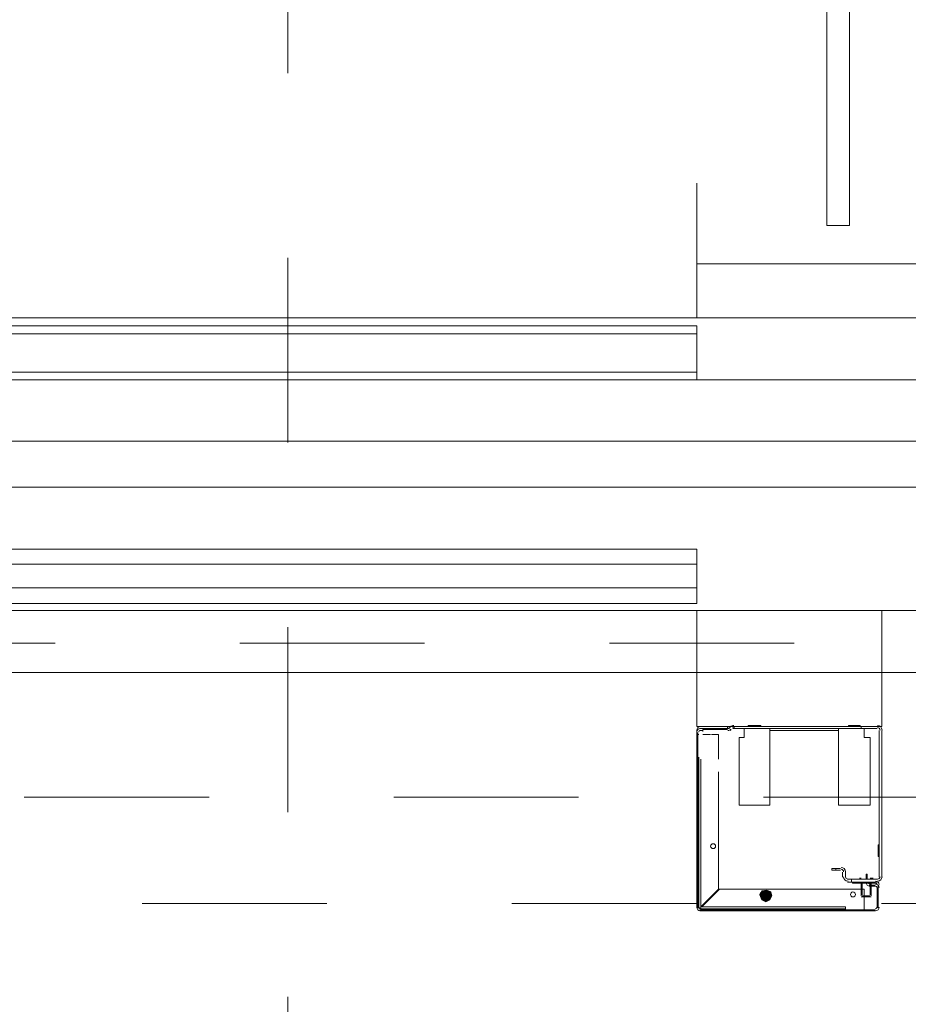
# Model space of a CAD drawing. Header units: millimetres. Extents: x 204754 to 495640, y -178579 to -98814.
# Tile 95 of 179: x 264511 to 265088, y -126434 to -125794. Entities that reach past the tile are written whole.
import ezdxf

# ---------------------------------------------------------------- set-up
doc = ezdxf.new("R2010")
doc.units = ezdxf.units.MM
doc.header["$MEASUREMENT"] = 0
doc.linetypes.add('Przerywana', pattern=[240, 120, -120])
doc.layers.get('0').update_dxf_attribs({"color": 252, "lineweight": 5})
for name, color, linetype, lineweight in [('840-G Znaczniki ogólne_Nr_pióra__3', 252, 'Continuous', 5), ('Nowe_820-G Rysunki Obrazki_Nr_pióra__1', 252, 'Continuous', 5), ('Nowe_820-G Rysunki Obrazki_Nr_pióra__161', 252, 'Continuous', 5), ('Nowe_Nowe_220(1)-A Ściany zewnętrzne_Nr_pióra__1', 252, 'Continuous', 5), ('Nowe_Nowe_220(1)-A Ściany zewnętrzne_Nr_pióra__103', 252, 'Continuous', 5)]:
    doc.layers.add(name, color=color, linetype=linetype, lineweight=lineweight)

# ---------------------------------------------------------------- blocks, each defined once
blk = doc.blocks.new('podkład 20251118')
at = {"layer": 'Nowe_820-G Rysunki Obrazki_Nr_pióra__1', "linetype": 'Continuous', "lineweight": 5}
for points in [[(264992.68, -126360.42), (264991.4, -126362.98), (264995.24, -126363.62)], [(264991.4, -126362.98), (264992.68, -126366.18), (264995.24, -126363.62)], [(264995.88, -126359.78), (264992.68, -126360.42), (264995.24, -126363.62)], [(264998.44, -126361.06), (264995.88, -126359.78), (264995.24, -126363.62)], [(264995.24, -126363.62), (264999.08, -126363.62), (264998.44, -126361.06)], [(264995.24, -126363.62), (264992.68, -126366.18), (264995.24, -126367.46)], [(264997.8, -126366.18), (264999.08, -126363.62), (264995.24, -126363.62)], [(264995.24, -126367.46), (264997.8, -126366.18), (264995.24, -126363.62)]]:
    blk.add_hatch(color=252, dxfattribs=at).paths.add_polyline_path(points)
at = {"layer": '840-G Znaczniki ogólne_Nr_pióra__3', "color": 252, "linetype": 'Przerywana', "lineweight": 5}
blk.add_line((264684.86, -121149.13), (264684.86, -142839.1), dxfattribs=at)
at = {"layer": 'Nowe_820-G Rysunki Obrazki_Nr_pióra__161', "color": 252, "linetype": 'Continuous', "lineweight": 5}
for p, q in [((265034.89, -125928.1), (265034.89, -124578.04)), ((265034.89, -125928.1), (265034.89, -124578.04)), ((265049.6, -124578.04), (265049.6, -125928.1)), ((265049.6, -124578.04), (265049.6, -125928.1)), ((265049.6, -125928.1), (265049.6, -124578.04)), ((265049.6, -124578.04), (265049.6, -125928.1)), ((265049.6, -124578.04), (265049.6, -125928.1)), ((265049.6, -125928.1), (265049.6, -124578.04)), ((264950.47, -125953.04), (264950.47, -125900.6)), ((265049.6, -125928.1), (265034.89, -125928.1)), ((265049.6, -125928.1), (265034.89, -125928.1)), ((265155.12, -125953.04), (264950.47, -125953.04)), ((264950.47, -125953.04), (264950.47, -125988.21)), ((264005.24, -125988.21), (265437.8, -125988.21)), ((264950.47, -125993.33), (264500.24, -125993.33)), ((264500.24, -125998.44), (264950.47, -125998.44)), ((264950.47, -126028.5), (264950.47, -125993.33)), ((264500.24, -126023.39), (264950.47, -126023.39)), ((264005.24, -126028.5), (265437.8, -126028.5)), ((264500.24, -126028.5), (264950.47, -126028.5)), ((265437.8, -126068.15), (264005.24, -126068.15)), ((263909.95, -126098.21), (265439.08, -126098.21)), ((264950.47, -126138.5), (264500.24, -126138.5)), ((264950.47, -126173.68), (264950.47, -126138.5)), ((264500.24, -126148.1), (264950.47, -126148.1)), ((264500.24, -126163.44), (264950.47, -126163.44)), ((264500.24, -126173.68), (264950.47, -126173.68)), ((265439.08, -126178.15), (263909.95, -126178.15)), ((264950.47, -126178.15), (265070.7, -126178.15)), ((264950.47, -126253.62), (264950.47, -126178.15)), ((265070.7, -126178.15), (265070.7, -126253.62)), ((263870.3, -126218.44), (265470.41, -126218.44)), ((264050.01, -126218.44), (264950.47, -126218.44)), ((265070.7, -126253.62), (264950.47, -126253.62)), ((264952.39, -126253.62), (264970.3, -126253.62)), ((264970.3, -126253.62), (264970.3, -126254.9)), ((264971.58, -126254.26), (264970.94, -126254.9)), ((264972.22, -126253.62), (264972.22, -126254.26)), ((264974.13, -126253.62), (264972.22, -126253.62)), ((264974.77, -126253.62), (264974.13, -126253.62)), ((264974.77, -126253.62), (264974.77, -126254.9)), ((264987.56, -126253.62), (264974.77, -126253.62)), ((264992.04, -126252.98), (264983.73, -126252.98)), ((264983.73, -126252.98), (264983.73, -126253.62)), ((264983.73, -126253.62), (264992.04, -126253.62)), ((265057.27, -126253.62), (264987.56, -126253.62)), ((264992.04, -126253.62), (264992.04, -126252.98)), ((265056.63, -126252.98), (265048.96, -126252.98)), ((265048.96, -126252.98), (265048.96, -126253.62)), ((265048.96, -126253.62), (265056.63, -126253.62)), ((265056.63, -126253.62), (265056.63, -126252.98)), ((265057.27, -126253.62), (265057.27, -126254.9)), ((265067.51, -126253.62), (265057.27, -126253.62)), ((264950.47, -126264.49), (264950.47, -126256.18)), ((264950.47, -126257.46), (264950.47, -126371.29)), ((264951.11, -126257.46), (264951.11, -126371.29)), ((264951.11, -126258.73), (264951.75, -126258.73)), ((264952.39, -126254.9), (264970.3, -126254.9)), ((264954.31, -126256.18), (264952.39, -126256.18)), ((264970.3, -126255.54), (264954.31, -126255.54)), ((264954.31, -126255.54), (264954.31, -126256.82)), ((264970.3, -126255.54), (264954.31, -126255.54)), ((264954.31, -126258.73), (264959.42, -126258.73)), ((264960.06, -126258.73), (264964.54, -126258.73)), ((264964.54, -126258.73), (264964.54, -126274.72)), ((264972.85, -126255.54), (264972.22, -126256.18)), ((264974.77, -126254.9), (264974.13, -126254.9)), ((264987.56, -126254.9), (264974.77, -126254.9)), ((264977.97, -126304.78), (264977.97, -126260.65)), ((264977.97, -126260.65), (264981.17, -126260.65)), ((264981.17, -126258.1), (264981.17, -126254.9)), ((264981.17, -126260.65), (264981.17, -126258.1)), ((265057.27, -126254.9), (264987.56, -126254.9)), ((264997.8, -126254.9), (264997.8, -126304.78)), ((265040.65, -126256.18), (264997.8, -126256.18)), ((265042.56, -126256.18), (265040.65, -126256.18)), ((265042.56, -126258.1), (265042.56, -126254.9)), ((265042.56, -126304.78), (265042.56, -126258.1)), ((265067.51, -126254.9), (265057.27, -126254.9)), ((265059.19, -126254.9), (265059.19, -126260.65)), ((265059.19, -126260.65), (265063.03, -126260.65)), ((265063.03, -126260.65), (265063.03, -126304.78)), ((265068.79, -126351.47), (265068.79, -126256.18)), ((265070.7, -126351.47), (265070.7, -126256.18)), ((264950.47, -126261.93), (264950.47, -126264.49)), ((264950.47, -126371.29), (264950.47, -126264.49)), ((264951.11, -126261.93), (264951.11, -126272.16)), ((264951.75, -126368.73), (264951.75, -126273.44)), ((264953.03, -126368.73), (264953.03, -126274.72)), ((264964.54, -126283.04), (264964.54, -126359.14)), ((264997.8, -126304.78), (264977.97, -126304.78)), ((265063.03, -126304.78), (265042.56, -126304.78)), ((265068.15, -126338.04), (265068.15, -126330.36)), ((265068.15, -126330.36), (265068.79, -126330.36)), ((265068.79, -126330.36), (265068.79, -126338.04)), ((265068.79, -126338.04), (265068.15, -126338.04)), ((265038.09, -126345.71), (265040.65, -126345.71)), ((265038.09, -126345.71), (265040.65, -126345.71)), ((265038.09, -126346.99), (265038.09, -126345.71)), ((265038.09, -126346.99), (265040.65, -126346.99)), ((265040.65, -126345.71), (265043.84, -126345.71)), ((265040.65, -126345.71), (265043.84, -126345.71)), ((265040.65, -126346.99), (265040.65, -126345.71)), ((265040.65, -126346.99), (265043.84, -126346.99)), ((265045.12, -126348.27), (265045.12, -126351.47)), ((265047.04, -126348.27), (265047.04, -126351.47)), ((265047.04, -126348.27), (265047.04, -126351.47)), ((265060.47, -126352.75), (265060.47, -126349.55)), ((265061.11, -126349.55), (265060.47, -126349.55)), ((265061.11, -126352.75), (265061.11, -126349.55)), ((265048.32, -126352.75), (265067.51, -126352.75)), ((265048.32, -126354.66), (265067.51, -126354.66)), ((265050.88, -126354.66), (265050.88, -126352.75)), ((265051.52, -126354.66), (265051.52, -126355.3)), ((265051.52, -126355.3), (265063.03, -126355.3)), ((265057.27, -126352.11), (265055.99, -126352.11)), ((265057.27, -126354.66), (265057.27, -126363.62)), ((265057.91, -126354.66), (265063.03, -126354.66)), ((265057.91, -126354.66), (265057.91, -126362.98)), ((265063.03, -126356.58), (265062.39, -126356.58)), ((265063.03, -126356.58), (265062.39, -126356.58)), ((265066.23, -126356.58), (265062.39, -126356.58)), ((265064.95, -126352.11), (265063.03, -126352.11)), ((265063.03, -126354.66), (265063.03, -126362.98)), ((265063.67, -126354.66), (265066.23, -126354.66)), ((265063.67, -126354.66), (265063.67, -126363.62)), ((265063.67, -126355.3), (265066.23, -126355.3)), ((265066.23, -126356.58), (265063.67, -126356.58)), ((265068.15, -126356.58), (265068.15, -126358.5)), ((264964.54, -126359.14), (264953.03, -126370.65)), ((264953.67, -126370.65), (264965.18, -126359.14)), ((264965.18, -126359.14), (265057.27, -126359.14)), ((264992.68, -126360.42), (264991.4, -126362.98)), ((264991.4, -126362.98), (264995.24, -126363.62)), ((264991.4, -126362.98), (264995.24, -126363.62)), ((264992.68, -126366.18), (264991.4, -126362.98)), ((264992.68, -126360.42), (264995.88, -126359.78)), ((264995.24, -126363.62), (264992.68, -126360.42)), ((264995.24, -126363.62), (264992.68, -126360.42)), ((264995.88, -126359.78), (264995.24, -126363.62)), ((264995.88, -126359.78), (264995.24, -126363.62)), ((264998.44, -126361.06), (264995.24, -126363.62)), ((264995.24, -126363.62), (264998.44, -126361.06)), ((264998.44, -126361.06), (264995.88, -126359.78)), ((264999.08, -126363.62), (264998.44, -126361.06)), ((265057.91, -126359.14), (265059.19, -126359.14)), ((265059.19, -126359.14), (265059.19, -126363.62)), ((265059.19, -126359.14), (265059.19, -126363.62)), ((265059.19, -126359.78), (265059.19, -126363.62)), ((265063.03, -126357.22), (265062.39, -126357.22)), ((265063.03, -126357.22), (265062.39, -126357.22)), ((265066.23, -126357.22), (265062.39, -126357.22)), ((265066.23, -126357.22), (265063.67, -126357.22)), ((265067.51, -126371.29), (265067.51, -126358.5)), ((265068.15, -126358.5), (265067.51, -126358.5)), ((265068.15, -126371.29), (265068.15, -126358.5)), ((264951.75, -126371.29), (264951.75, -126368.73)), ((264953.03, -126370.65), (264953.03, -126368.73)), ((264995.24, -126363.62), (264992.68, -126366.18)), ((264995.24, -126363.62), (264992.68, -126366.18)), ((264992.68, -126366.18), (264995.24, -126367.46)), ((264995.24, -126367.46), (264995.24, -126363.62)), ((264997.8, -126366.18), (264995.24, -126363.62)), ((264995.24, -126363.62), (264995.24, -126367.46)), ((264997.8, -126366.18), (264995.24, -126363.62)), ((264995.24, -126363.62), (264999.08, -126363.62)), ((264995.24, -126363.62), (264999.08, -126363.62)), ((264995.24, -126367.46), (264997.8, -126366.18)), ((264999.08, -126363.62), (264997.8, -126366.18)), ((265057.27, -126364.26), (265063.67, -126364.26)), ((265063.03, -126363.62), (265057.91, -126363.62)), ((265059.19, -126364.26), (265059.19, -126371.29)), ((265059.19, -126364.26), (265059.19, -126371.29)), ((265059.19, -126364.26), (265059.19, -126371.29)), ((264951.11, -126371.29), (264951.75, -126371.29)), ((264951.75, -126371.29), (264953.03, -126371.29)), ((264952.39, -126372.57), (265066.23, -126372.57)), ((264952.39, -126373.21), (265066.23, -126373.21)), ((264954.95, -126370.65), (264953.03, -126370.65)), ((264953.03, -126371.93), (264953.03, -126371.29)), ((264953.03, -126371.93), (264953.03, -126372.57)), ((264954.95, -126371.93), (264953.03, -126371.93)), ((265045.12, -126370.65), (264954.95, -126370.65)), ((265045.12, -126371.93), (264954.95, -126371.93)), ((265047.04, -126370.65), (265045.12, -126370.65)), ((265047.04, -126371.93), (265045.12, -126371.93)), ((265047.04, -126371.93), (265047.04, -126370.65)), ((265047.04, -126372.57), (265047.04, -126371.93)), ((265059.19, -126371.29), (265059.19, -126372.57)), ((265059.19, -126371.29), (265059.19, -126372.57))]:
    blk.add_line(p, q, dxfattribs=at)
for centre, radius, start, end in [((264952.71, -126255.86), 2.24, 90, 180), ((264970.61, -126253.3), 1.6, 270.06577, 315.02035), ((264974.45, -126255.86), 2.88, 89.99351, 134.9477), ((264974.46, -126255.86), 1.6, 90.06617, 135.01995), ((265067.83, -126255.86), 2.88, 360, 90), ((265067.82, -126255.86), 1.6, 0.04625, 89.95375), ((264952.71, -126257.14), 2.24, 90, 180), ((264952.71, -126257.14), 0.96, 90.04687, 179.95313), ((264970.61, -126253.28), 2.9, 270.1343, 314.80691), ((264961.02, -126331.32), 1.6, 90.04625, 179.95375), ((264961.02, -126331.32), 1.6, 0.04625, 89.95375), ((264961.02, -126331.32), 1.6, 180.04625, 269.95375), ((264961.02, -126331.32), 1.6, 270.04625, 359.95375), ((265044.16, -126347.95), 2.88, 0, 90), ((265044.16, -126347.95), 2.88, 0, 90), ((265044.16, -126347.95), 1.6, 0.04625, 89.95375), ((265048.64, -126351.15), 2.88, 180, 270), ((265048.64, -126351.15), 1.6, 180.04625, 269.95375), ((265048.64, -126351.15), 1.6, 180.04625, 269.95375), ((265062.71, -126354.98), 2.24, 180.01925, 224.97369), ((265062.71, -126354.98), 2.24, 225.02631, 269.98075), ((265062.71, -126354.98), 0.96, 180.04635, 269.95365), ((265066.55, -126356.26), 2.24, 0, 90), ((265066.55, -126356.26), 0.96, 0.04635, 89.95365), ((265066.55, -126358.18), 2.24, 0, 90), ((265067.82, -126351.15), 1.6, 270.04625, 359.95375), ((265067.83, -126351.15), 2.88, 270, 0), ((265067.83, -126351.15), 2.88, 270, 0), ((265067.82, -126351.15), 1.6, 270.04625, 359.95375), ((264993, -126362.66), 1.6, 90.04625, 179.95375), ((264993, -126362.66), 1.6, 180.04625, 269.95375), ((264993, -126362.66), 1.6, 0.04625, 89.95375), ((264993, -126362.66), 1.6, 270.04625, 359.95375), ((265051.84, -126362.66), 1.6, 90.04625, 179.95375), ((265051.84, -126362.66), 1.6, 180.04625, 269.95375), ((265051.84, -126362.66), 1.6, 0.04625, 89.95375), ((265051.84, -126362.66), 1.6, 270.04625, 359.95375), ((265066.55, -126358.18), 0.96, 0.04635, 89.95365), ((264952.71, -126370.97), 2.24, 180, 270), ((264952.71, -126370.97), 2.24, 180, 270), ((264952.71, -126370.97), 0.96, 180.04687, 269.95313), ((265066.55, -126370.97), 0.96, 270.04635, 359.95365), ((265066.55, -126370.97), 2.24, 270, 360)]:
    blk.add_arc(centre, radius, start, end, dxfattribs=at)
at = {"layer": 'Nowe_Nowe_220(1)-A Ściany zewnętrzne_Nr_pióra__1', "color": 252, "linetype": 'Przerywana', "lineweight": 5}
for p, q in [((265100.12, -126218.44), (263860.58, -126218.44)), ((263870.3, -126368.45), (265100.12, -126368.45))]:
    blk.add_line(p, q, dxfattribs=at)
at = {"layer": 'Nowe_Nowe_220(1)-A Ściany zewnętrzne_Nr_pióra__103', "color": 252, "linetype": 'Przerywana', "lineweight": 5}
for p, q in [((256973.73, -126199.52), (265399.23, -126199.52)), ((257073.73, -126299.52), (265499.25, -126299.52))]:
    blk.add_line(p, q, dxfattribs=at)

msp = doc.modelspace()

# ---------------------------------------------------------------- block references
msp.add_blockref('podkład 20251118', (0, 0))

doc.saveas('drawing.dxf')
